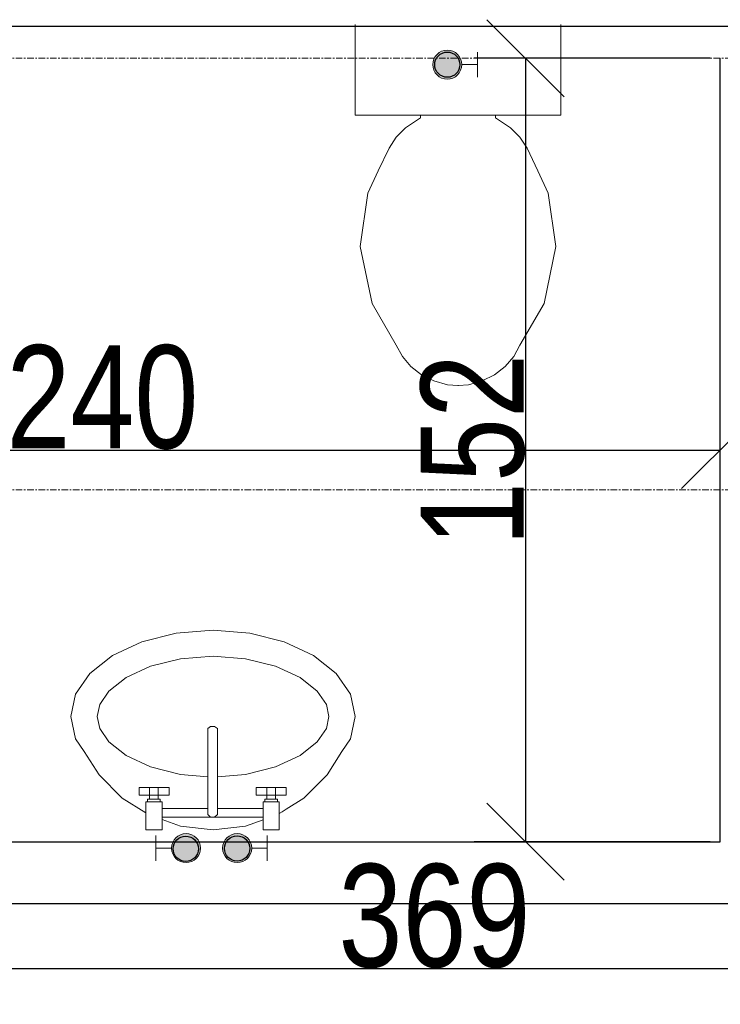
# Model space of a CAD drawing. Header units: millimetres. Extents: x -57334 to 14098, y -25409 to 16656.
# Tile 7 of 50: x -33364 to -32003, y -10373 to -8461. Entities that reach past the tile are written whole.
import ezdxf
from ezdxf.lldxf.tags import DXFTag

# ---------------------------------------------------------------- set-up
doc = ezdxf.new("R2010")
doc.units = ezdxf.units.MM
doc.linetypes.add('Linia siatki', pattern=[22.225, 12.7, -3.175, 3.175, -3.175])
for name, color, linetype, lineweight in [('A-ANNO-DIMS', 7, 'Continuous', 5), ('IS_Odbiorniki', 7, 'SOLID', 18), ('S-GRID', 7, 'Continuous', 5)]:
    doc.layers.add(name, color=color, linetype=linetype, lineweight=lineweight)
doc.layers.add('Default', color=7, linetype='Continuous')
doc.layers.add('IS_Ciepła_woda', color=1, linetype='DASHDOT', lineweight=30, true_color=0xff0000)
doc.styles.add('Arial_2', font='arial.ttf', dxfattribs={"width": 0.8, "height": 200})
tags = doc.linetypes.add('DASHDOT', pattern=[20, 10, -5, 0, -5]).pattern_tags.tags
tags[10:11] = [DXFTag(74, 4), DXFTag(75, 0), DXFTag(340, '0'), DXFTag(46, 0.0), DXFTag(50, 0.0), DXFTag(44, 0.0), DXFTag(45, 0.0)]
tags[8:9] = [DXFTag(74, 4), DXFTag(75, 0), DXFTag(340, '0'), DXFTag(46, 0.0), DXFTag(50, 0.0), DXFTag(44, 0.0), DXFTag(45, 0.0)]
tags[6:7] = [DXFTag(74, 4), DXFTag(75, 0), DXFTag(340, '0'), DXFTag(46, 0.0), DXFTag(50, 0.0), DXFTag(44, 0.0), DXFTag(45, 0.0)]
tags[4:5] = [DXFTag(74, 4), DXFTag(75, 0), DXFTag(340, '0'), DXFTag(46, 0.0), DXFTag(50, 0.0), DXFTag(44, 0.0), DXFTag(45, 0.0)]
tags = doc.linetypes.add('SOLID', pattern=[10, 10, 0]).pattern_tags.tags
tags[6:7] = [DXFTag(74, 4), DXFTag(75, 0), DXFTag(340, '0'), DXFTag(46, 0.0), DXFTag(50, 0.0), DXFTag(44, 0.0), DXFTag(45, 0.0)]
tags[4:5] = [DXFTag(74, 4), DXFTag(75, 0), DXFTag(340, '0'), DXFTag(46, 0.0), DXFTag(50, 0.0), DXFTag(44, 0.0), DXFTag(45, 0.0)]
doc.dimstyles.new('REVIT_standard', dxfattribs={"dimscale": 304.8, "dimtxt": 204.05188, "dimasz": 0.492126, "dimexe": 0.328084, "dimexo": 0.0625, "dimgap": 0, "dimtad": 1, "dimdec": 0, "dimlfac": 0.1, "dimzin": 0, "dimdsep": 46, "dimtxsty": 'Arial_2', "dimblk1": 'OBLIQUE', "dimblk2": 'OBLIQUE', "dimsah": 1, "dimcen": 0.09, "dimazin": 0, "dimtfac": 1, "dimtdec": 4, "dimtix": 1, "dimtmove": 0, "dimatfit": 3, "dimfxl": 0.328084, "dimfxlon": 1, "dimtvp": 1, "dimtolj": 1, "dimtzin": 0, "dimarcsym": 2})

# ---------------------------------------------------------------- blocks, each defined once
blk = doc.blocks.new('_Oblique')
at = {"color": 0, "linetype": 'ByBlock', "lineweight": -2}
blk.add_line((-0.5, -0.5), (0.5, 0.5), dxfattribs=at)
blk = doc.blocks.new('*D249')
at = {"layer": 'A-ANNO-DIMS', "color": 0, "lineweight": -2, "transparency": 16777216}
for p, q in [((-34403.5, -12328), (-34403.5, -10204.4)), ((-30713.4, -12328), (-30713.4, -10204.4)), ((-30713.4, -10304.4), (-34403.5, -10304.4))]:
    blk.add_line(p, q, dxfattribs=at)
at = {"layer": 'Defpoints', "color": 0, "transparency": 16777216}
for p in [(-34403.5, -10304.4), (-34403.5, -12347), (-30713.4, -12347)]:
    blk.add_point(p, dxfattribs=at)
at = {"layer": 'A-ANNO-DIMS', "color": 0, "lineweight": -2, "transparency": 16777216, "xscale": 150, "yscale": 150, "zscale": 150, "rotation": 180}
blk.add_blockref('_Oblique', (-34403.5, -10304.4), dxfattribs=at)
at = {"layer": 'A-ANNO-DIMS', "color": 0, "lineweight": -2, "transparency": 16777216, "xscale": 150, "yscale": 150, "zscale": 150}
blk.add_blockref('_Oblique', (-30713.4, -10304.4), dxfattribs=at)
at = {"layer": 'A-ANNO-DIMS', "color": 0, "transparency": 16777216, "insert": (-32558.5, -10202.2), "char_height": 200, "attachment_point": 5, "style": 'Arial_2'}
blk.add_mtext('\\A1;369', dxfattribs=at)
blk = doc.blocks.new('A$C4DF32C06')
at = {"layer": 'IS_Odbiorniki', "ltscale": 10}
h = blk.add_hatch(color=256, dxfattribs=at)
h.dxf.hatch_style = 1
edge = h.paths.add_edge_path()
edge.add_arc((28.2, 28.2), 28.2, 0, 360)
for points in [[(56.5, 28.2), (86.6, 28.2), (86.6, 52.7)], [(56.5, 28.2), (86.6, 28.2), (86.6, 3.8)]]:
    blk.add_lwpolyline(points, dxfattribs=at)
blk.add_circle((28.2, 28.2), 28.2, dxfattribs=at)
blk = doc.blocks.new('*D283')
at = {"layer": 'A-ANNO-DIMS', "color": 0, "lineweight": -2, "transparency": 16777216}
for p, q in [((-34403.5, -10038.5), (-34403.5, -9197)), ((-32003.5, -10038.5), (-32003.5, -9197)), ((-34403.5, -9297), (-32003.5, -9297))]:
    blk.add_line(p, q, dxfattribs=at)
at = {"layer": 'Defpoints', "color": 0, "transparency": 16777216}
for p in [(-32003.5, -9297), (-34403.5, -10057.6), (-32003.5, -10057.6)]:
    blk.add_point(p, dxfattribs=at)
at = {"layer": 'A-ANNO-DIMS', "color": 0, "lineweight": -2, "transparency": 16777216, "xscale": 150, "yscale": 150, "zscale": 150, "rotation": 180}
blk.add_blockref('_Oblique', (-34403.5, -9297), dxfattribs=at)
at = {"layer": 'A-ANNO-DIMS', "color": 0, "lineweight": -2, "transparency": 16777216, "xscale": 150, "yscale": 150, "zscale": 150}
blk.add_blockref('_Oblique', (-32003.5, -9297), dxfattribs=at)
at = {"layer": 'A-ANNO-DIMS', "color": 0, "transparency": 16777216, "insert": (-33203.5, -9194.9), "char_height": 200, "attachment_point": 5, "style": 'Arial_2'}
blk.add_mtext('\\A1;240', dxfattribs=at)
blk = doc.blocks.new('*D284')
at = {"layer": 'A-ANNO-DIMS', "color": 0, "lineweight": -2, "transparency": 16777216}
for p, q in [((-32022.6, -8536.4), (-32481.6, -8536.4)), ((-32381.6, -8536.4), (-32381.6, -10057.6)), ((-32022.6, -10057.6), (-32481.6, -10057.6))]:
    blk.add_line(p, q, dxfattribs=at)
at = {"layer": 'Defpoints', "color": 0, "transparency": 16777216}
for p in [(-32003.5, -8536.4), (-32381.6, -10057.6), (-32003.5, -10057.6)]:
    blk.add_point(p, dxfattribs=at)
at = {"layer": 'A-ANNO-DIMS', "color": 0, "lineweight": -2, "transparency": 16777216, "xscale": 150, "yscale": 150, "zscale": 150}
for p, rotation in [((-32381.6, -8536.4), 90), ((-32381.6, -10057.6), 270)]:
    blk.add_blockref('_Oblique', p, dxfattribs=dict(at, rotation=rotation))
at = {"layer": 'A-ANNO-DIMS', "color": 0, "transparency": 16777216, "insert": (-32483.7, -9297), "char_height": 200, "attachment_point": 5, "rotation": 90, "style": 'Arial_2'}
blk.add_mtext('\\A1;152', dxfattribs=at)

msp = doc.modelspace()

# ---------------------------------------------------------------- hatches: boundary and pattern name
at = {"true_color": 0xed1f24}
h = msp.add_hatch(color=240, dxfattribs=at)
h.dxf.hatch_style = 1
edge = h.paths.add_edge_path()
edge.add_arc((-32533.5, -8548.7), 24.5, 0, 360)
h = msp.add_hatch(color=240, dxfattribs=at)
h.dxf.hatch_style = 1
edge = h.paths.add_edge_path()
edge.add_arc((-33041.5, -10071.3), 24.5, 0, 360)
h = msp.add_hatch(color=240, dxfattribs=at)
h.dxf.hatch_style = 1
edge = h.paths.add_edge_path()
edge.add_arc((-32941.8, -10070.7), 24.5, 0, 360)

# ---------------------------------------------------------------- linework, layer by layer
for p, q in [((-31133.4, -8474.4), (-34403.5, -8474.4)), ((-32003.5, -10057.6), (-32003.5, -8536.4)), ((-34403.5, -10057.6), (-32003.5, -10057.6)), ((-34403.5, -10177.6), (-31883.5, -10177.6))]:
    msp.add_line(p, q)
at = {"color": 240, "true_color": 0xed1f24}
for centre in [(-32533.5, -8548.7), (-33041.5, -10071.3), (-32941.8, -10070.7)]:
    msp.add_circle(centre, 24.5, dxfattribs=at)
at = {"layer": 'Default', "color": 7, "lineweight": 15, "ltscale": 35, "transparency": 33554687}
for p, q in [((-32712.6, -8647), (-32712.6, -8471)), ((-32312.6, -8471), (-32312.6, -8647)), ((-32585.6, -8647), (-32712.6, -8647)), ((-32585.6, -8652.1), (-32614.6, -8671.1)), ((-32439.6, -8647), (-32585.6, -8647)), ((-32585.6, -8647), (-32585.6, -8652.1)), ((-32439.6, -8647), (-32439.6, -8652.1)), ((-32312.6, -8647), (-32439.6, -8647)), ((-32439.6, -8652.1), (-32410.6, -8671.1)), ((-32614.6, -8671.1), (-32632.6, -8689.6)), ((-32410.6, -8671.1), (-32392.6, -8689.6)), ((-32632.6, -8689.6), (-32646.6, -8710.8)), ((-32392.6, -8689.6), (-32378.6, -8710.8)), ((-32646.6, -8710.8), (-32667.6, -8754.7)), ((-32378.6, -8710.8), (-32357.6, -8754.7)), ((-32667.6, -8754.7), (-32687.6, -8798.5)), ((-32357.6, -8754.7), (-32337.6, -8798.5)), ((-32687.6, -8798.5), (-32702.6, -8902.1)), ((-32322.6, -8902.1), (-32337.6, -8798.5)), ((-32679.6, -9012.7), (-32702.6, -8902.1)), ((-32345.6, -9012.7), (-32322.6, -8902.1)), ((-32632.6, -9093.4), (-32679.6, -9012.7)), ((-32392.6, -9093.4), (-32345.6, -9012.7)), ((-32620.8, -9115.4), (-32632.6, -9093.4)), ((-32392.6, -9093.4), (-32404.4, -9115.4)), ((-32604.2, -9134.8), (-32620.8, -9115.4)), ((-32404.4, -9115.4), (-32421, -9134.8)), ((-32604.2, -9134.8), (-32583.5, -9150.8)), ((-32421, -9134.8), (-32441.8, -9150.8)), ((-32583.5, -9150.8), (-32559.4, -9162.8)), ((-32441.8, -9150.8), (-32465.8, -9162.8)), ((-32559.4, -9162.8), (-32533.1, -9170.2)), ((-32533.1, -9170.2), (-32512.6, -9172)), ((-32492.1, -9170.2), (-32512.6, -9172)), ((-32512.6, -9172), (-32512.6, -9172.7)), ((-32465.8, -9162.8), (-32492.1, -9170.2)), ((-33060.1, -9652.7), (-33126.7, -9669.4)), ((-32988.6, -9647), (-33060.1, -9652.7)), ((-32917, -9652.7), (-32988.6, -9647)), ((-32850.4, -9669.4), (-32917, -9652.7)), ((-33126.7, -9669.4), (-33184, -9696)), ((-32793.1, -9696), (-32850.4, -9669.4)), ((-33184, -9696), (-33227.9, -9730.8)), ((-33052, -9702.2), (-33110, -9716.8)), ((-32988.6, -9697.1), (-33052, -9702.2)), ((-32925.2, -9702.2), (-32988.6, -9697.1)), ((-32867.2, -9716.8), (-32925.2, -9702.2)), ((-32749.2, -9730.8), (-32793.1, -9696)), ((-33227.9, -9730.8), (-33255.5, -9771.2)), ((-33110, -9716.8), (-33157.6, -9738.9)), ((-32819.5, -9738.9), (-32867.2, -9716.8)), ((-32721.6, -9771.2), (-32749.2, -9730.8)), ((-33157.6, -9738.9), (-33190.9, -9765.3)), ((-32786.2, -9765.3), (-32819.5, -9738.9)), ((-33190.9, -9765.3), (-33208.7, -9791.3)), ((-32768.4, -9791.3), (-32786.2, -9765.3)), ((-33255.5, -9771.2), (-33264.9, -9814.6)), ((-32712.2, -9814.6), (-32721.6, -9771.2)), ((-33208.7, -9791.3), (-33213.8, -9814.6)), ((-32763.3, -9814.6), (-32768.4, -9791.3)), ((-33264.9, -9814.6), (-33255.5, -9857.9)), ((-33213.8, -9814.6), (-33208.7, -9837.8)), ((-32768.4, -9837.8), (-32763.3, -9814.6)), ((-32721.6, -9857.9), (-32712.2, -9814.6)), ((-33208.7, -9837.8), (-33190.9, -9863.9)), ((-32993.2, -9833.7), (-32998.5, -9838.1)), ((-32998.5, -9838.1), (-32998.5, -9859.5)), ((-32993.2, -9833.7), (-32989.4, -9833.7)), ((-32989.4, -9833.7), (-32985.6, -9833.7)), ((-32985.6, -9833.7), (-32980.2, -9838.1)), ((-32985.6, -9833.7), (-32980.2, -9838.1)), ((-32980.2, -9838.1), (-32980.2, -9992.9)), ((-32786.2, -9863.9), (-32768.4, -9837.8)), ((-33255.5, -9857.9), (-33238.7, -9882.5)), ((-33190.9, -9863.9), (-33157.6, -9890.2)), ((-32998.5, -9859.5), (-32998.5, -10005)), ((-32819.5, -9890.2), (-32786.2, -9863.9)), ((-32738.4, -9882.5), (-32721.6, -9857.9)), ((-33210, -9928), (-33238.7, -9882.5)), ((-32738.4, -9882.5), (-32767.1, -9928)), ((-33157.6, -9890.2), (-33110, -9912.4)), ((-32867.2, -9912.4), (-32819.5, -9890.2)), ((-33110, -9912.4), (-33051.9, -9927)), ((-32925.2, -9927), (-32867.2, -9912.4)), ((-33165.2, -9972.8), (-33210, -9928)), ((-33051.9, -9927), (-32998.4, -9931.4)), ((-32980.2, -9931.4), (-32925.2, -9927)), ((-32767.1, -9928), (-32812, -9972.8)), ((-33131.9, -9967.1), (-33131.9, -9952.1)), ((-33131.9, -9952.1), (-33111.7, -9952.1)), ((-33111.7, -9967.1), (-33111.7, -9952.1)), ((-33111.7, -9952.1), (-33095.2, -9952.1)), ((-33095.2, -9967.1), (-33095.2, -9952.1)), ((-33095.2, -9952.1), (-33074.1, -9952.1)), ((-33074.1, -9952.1), (-33074.1, -9967.1)), ((-32904.6, -9967.1), (-32904.6, -9952.1)), ((-32904.6, -9952.1), (-32884, -9952.1)), ((-32884, -9967.1), (-32884, -9952.1)), ((-32884, -9952.1), (-32867, -9952.1)), ((-32867, -9952.1), (-32867, -9967.1)), ((-32867, -9952.1), (-32846.8, -9952.1)), ((-32846.8, -9952.1), (-32846.8, -9967.1)), ((-33118.9, -10001.8), (-33165.2, -9972.8)), ((-33111.7, -9967.1), (-33131.9, -9967.1)), ((-33118.9, -9980.2), (-33115.7, -9980.2)), ((-33118.9, -10034.5), (-33118.9, -9980.2)), ((-33115.7, -9980.2), (-33115.7, -9975.1)), ((-33115.7, -9975.1), (-33111.7, -9975.1)), ((-33115.7, -9980.2), (-33091.3, -9980.2)), ((-33095.2, -9967.1), (-33111.7, -9967.1)), ((-33111.7, -9975.1), (-33111.7, -9967.1)), ((-33095.2, -9975.1), (-33111.7, -9975.1)), ((-33074.1, -9967.1), (-33095.2, -9967.1)), ((-33095.2, -9975.1), (-33095.2, -9967.1)), ((-33095.2, -9975.1), (-33091.3, -9975.1)), ((-33091.3, -9975.1), (-33091.3, -9980.2)), ((-33091.3, -9980.2), (-33087.5, -9980.2)), ((-33087.5, -10034.5), (-33087.5, -9980.2)), ((-32884.1, -9967.1), (-32904.6, -9967.1)), ((-32891.3, -9980.2), (-32888, -9980.2)), ((-32891.3, -9980.2), (-32891.3, -10034.5)), ((-32888, -9980.2), (-32888, -9975.1)), ((-32863.6, -9975.1), (-32888, -9975.1)), ((-32888, -9980.2), (-32863.6, -9980.2)), ((-32884.1, -9975.1), (-32884.1, -9967.1)), ((-32884, -9967.1), (-32884.1, -9967.1)), ((-32867, -9967.1), (-32884, -9967.1)), ((-32846.8, -9967.1), (-32867, -9967.1)), ((-32867, -9975.1), (-32867, -9967.1)), ((-32863.6, -9975.1), (-32863.6, -9980.2)), ((-32863.6, -9980.2), (-32859.9, -9980.2)), ((-32859.9, -9980.2), (-32859.9, -10034.5)), ((-32812, -9972.8), (-32846.8, -9994.7)), ((-33087.5, -9992.9), (-32998.5, -9992.9)), ((-32980.2, -9992.9), (-32891.3, -9992.9)), ((-32980.2, -10005), (-32980.2, -9992.9)), ((-32854.4, -9999.4), (-32859.9, -10002.8)), ((-32846.8, -9994.7), (-32854.4, -9999.4)), ((-33087.5, -10009.7), (-32989.4, -10009.7)), ((-33051.6, -10027.4), (-33087.5, -10014.8)), ((-32998.5, -10005), (-32993.2, -10009.7)), ((-32998.5, -10009.7), (-32993.2, -10009.7)), ((-32993.2, -10009.7), (-32985.6, -10009.7)), ((-32989.4, -10009.7), (-32891.3, -10009.7)), ((-32985.6, -10009.7), (-32980.2, -10005)), ((-32985.6, -10009.7), (-32980.2, -10009.7)), ((-32891.3, -10015.4), (-32925.5, -10027.4)), ((-33087.5, -10034.5), (-33118.9, -10034.5)), ((-32988.6, -10034.5), (-33051.6, -10027.4)), ((-32925.5, -10027.4), (-32988.6, -10034.5)), ((-32859.9, -10034.5), (-32891.3, -10034.5))]:
    msp.add_line(p, q, dxfattribs=at)
at = {"layer": 'S-GRID', "linetype": 'Linia siatki'}
for p, q in [((-54596.7, -8536.4), (-710.6, -8536.4)), ((-54596.7, -9374.4), (-710.6, -9374.4))]:
    msp.add_line(p, q, dxfattribs=at)

# ---------------------------------------------------------------- block references
at = {"layer": 'IS_Ciepła_woda', "color": 240, "true_color": 0xed1f24, "xscale": -1, "rotation": 180}
msp.add_blockref('A$C4DF32C06', (-32561.7, -8520.5), dxfattribs=at)
at = {"layer": 'IS_Ciepła_woda', "rotation": 180}
msp.add_blockref('A$C4DF32C06', (-33012.8, -10041.8), dxfattribs=at)
at = {"layer": 'IS_Ciepła_woda', "xscale": -1, "rotation": 180}
msp.add_blockref('A$C4DF32C06', (-32969.9, -10041.8), dxfattribs=at)

# ---------------------------------------------------------------- dimensions: what is measured, and where the dimension line sits
at = {"layer": 'A-ANNO-DIMS', "color": 250, "true_color": 0x303030}
dim = msp.add_linear_dim(base=(-32381.6, -10057.6), p1=(-32003.5, -8536.4), p2=(-32003.5, -10057.6), angle=90, dimstyle='REVIT_standard', override={"dimpost": '<>', "dimfxl": 3450}, dxfattribs=at)
dim.commit()
dim.dimension.update_dxf_attribs({"geometry": '*D284', "text_midpoint": (-32483.7, -9297)})
for base, p1, p2, picture, middle in [((-32003.5, -9297), (-34403.5, -10057.6), (-32003.5, -10057.6), '*D283', (-33203.5, -9194.9)), ((-34403.5, -10304.4), (-30713.4, -12347), (-34403.5, -12347), '*D249', (-32558.5, -10202.2))]:
    dim = msp.add_linear_dim(base=base, p1=p1, p2=p2, dimstyle='REVIT_standard', override={"dimpost": '<>', "dimfxl": 3450}, dxfattribs=at)
    dim.commit()
    dim.dimension.update_dxf_attribs({"geometry": picture, "text_midpoint": middle})

doc.saveas('drawing.dxf')
